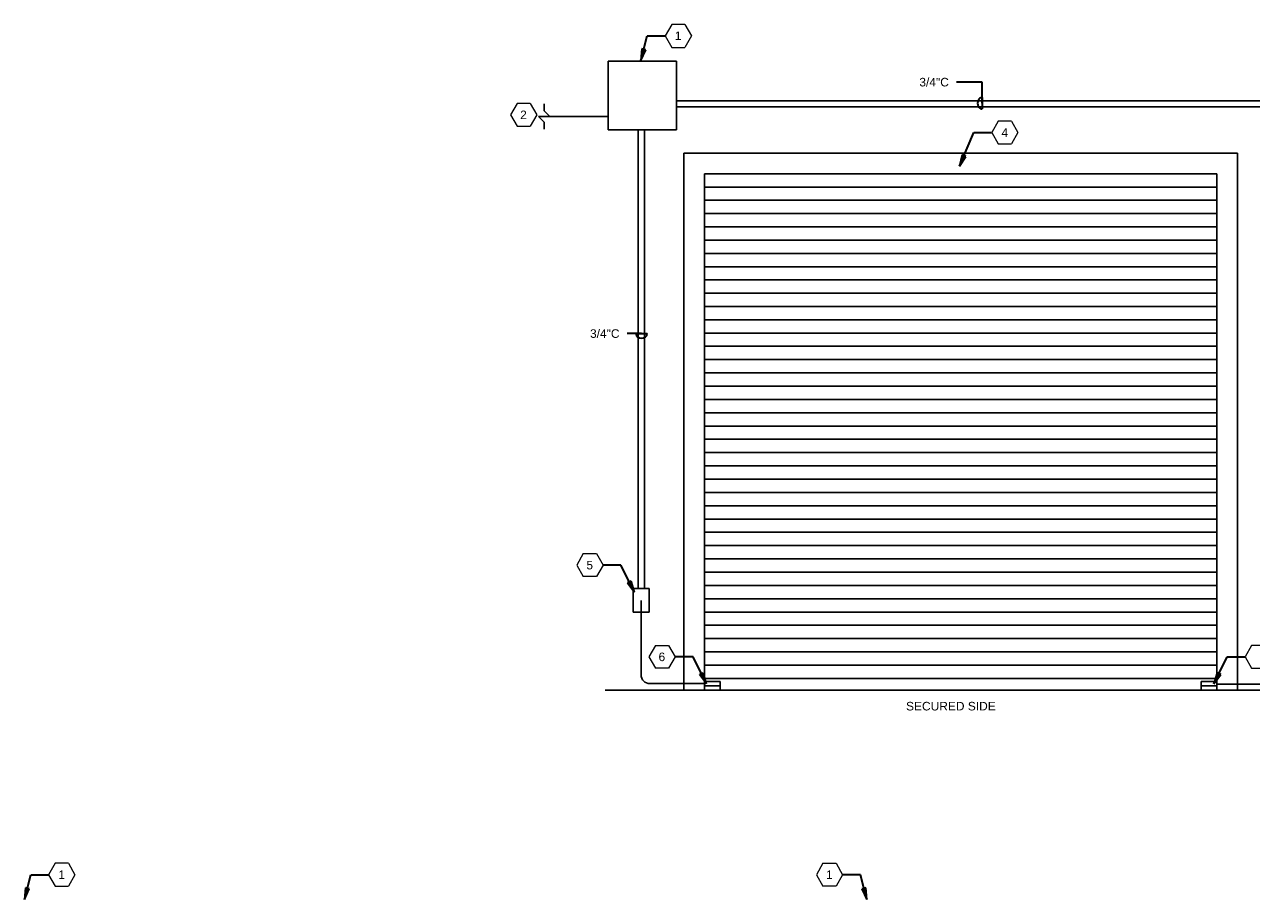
# Model space of a CAD drawing. Header units: inches. Extents: x 40249 to 42765, y -359 to 1438.
# Tile 2 of 3: x 40358 to 41648, y 519 to 1438. Entities that reach past the tile are written whole.
import ezdxf

# ---------------------------------------------------------------- set-up
doc = ezdxf.new("R2010")
doc.units = ezdxf.units.IN
doc.header["$MEASUREMENT"] = 0
for name, color, linetype, lineweight in [('A-ANNO-NOTE', 7, 'Continuous', 9), ('G-ANNO-DIMS', 7, 'Continuous', 35), ('G-ANNO-NOTE', 7, 'Continuous', 35), ('G-ANNO-SYMB', 7, 'Continuous', 30)]:
    doc.layers.add(name, color=color, linetype=linetype, lineweight=lineweight)
doc.styles.add('Arial', font='arial.ttf', dxfattribs={"height": 0.125})

# ---------------------------------------------------------------- blocks, each defined once
blk = doc.blocks.new('Keynote_Symbol_NCS5 - Keyed Note-7718037-MONITORED COILING OVERHEAD DOOR _TYP_')
at = {"layer": 'A-ANNO-NOTE', "lineweight": 20}
for p, q in [((-0.09, 0.125), (-0.162, 0)), ((-0.162, 0), (-0.09, -0.125)), ((0.054, 0.125), (-0.09, 0.125)), ((0.054, 0.125), (0.126, 0)), ((0.126, 0), (0.054, -0.125)), ((-0.09, -0.125), (0.054, -0.125))]:
    blk.add_line(p, q, dxfattribs=at)
blk = doc.blocks.new('Keynote_Symbol_NCS5 - Keyed Note-7726649-MONITORED COILING OVERHEAD DOOR _TYP_')
at = {"layer": 'A-ANNO-NOTE', "lineweight": 20}
for p, q in [((-0.162, 0), (-0.09, 0.125)), ((-0.09, 0.125), (0.054, 0.125)), ((0.126, 0), (0.054, 0.125)), ((0.054, -0.125), (0.126, 0)), ((-0.09, -0.125), (-0.162, 0)), ((0.054, -0.125), (-0.09, -0.125))]:
    blk.add_line(p, q, dxfattribs=at)
blk = doc.blocks.new('Keynote_Symbol_NCS5 - Keyed Note-7718037-SINGLE DOOR ELEVATION ELECTRIC LOCK - CARD READER')
at = {"layer": 'A-ANNO-NOTE', "lineweight": 20}
for p, q in [((-0.09, 0.125), (-0.162, 0)), ((-0.162, 0), (-0.09, -0.125)), ((0.054, 0.125), (-0.09, 0.125)), ((0.054, 0.125), (0.126, 0)), ((0.126, 0), (0.054, -0.125)), ((-0.09, -0.125), (0.054, -0.125))]:
    blk.add_line(p, q, dxfattribs=at)
blk = doc.blocks.new('Keynote_Symbol_NCS5 - Keyed Note-7726649-SINGLE DOOR ELEVATION ELECTRIC LOCK - CARD READER')
at = {"layer": 'A-ANNO-NOTE', "lineweight": 20}
for p, q in [((-0.162, 0), (-0.09, 0.125)), ((-0.09, 0.125), (0.054, 0.125)), ((0.126, 0), (0.054, 0.125)), ((0.054, -0.125), (0.126, 0)), ((-0.09, -0.125), (-0.162, 0)), ((0.054, -0.125), (-0.09, -0.125))]:
    blk.add_line(p, q, dxfattribs=at)

msp = doc.modelspace()

# ---------------------------------------------------------------- hatches: boundary and pattern name
at = {"layer": 'G-ANNO-NOTE'}
for points in [[(41006.3, 1400.2), (41011.3, 1411.3), (41007.2, 1412.4)], [(41341.3, 1289.3), (41348, 1299.5), (41344.1, 1301.1)], [(40999.4, 841.6), (40996, 853.3), (40992.2, 851.4)], [(41075.3, 745.1), (41071.8, 756.8), (41068, 754.9)], [(41608.5, 745.1), (41615.8, 754.9), (41612, 756.8)], [(40358.3, 518.7), (40363.3, 529.8), (40359.2, 530.9)], [(41243.7, 518.7), (41242.8, 530.9), (41238.7, 529.8)]]:
    msp.add_hatch(color=256, dxfattribs=at).paths.add_polyline_path(points)

# ---------------------------------------------------------------- linework, layer by layer
at = {"layer": 'G-ANNO-DIMS'}
for p, q in [((41365, 1377.5), (41337.9, 1377.5)), ((41365, 1355.3), (41365, 1377.5)), ((41365, 1361.3), (41365, 1349.3)), ((41007, 1113.3), (40991.7, 1113.3)), ((41001, 1113.3), (41013, 1113.3))]:
    msp.add_line(p, q, dxfattribs=at)
for centre, major_axis, start_param, end_param in [((41365, 1355.3), (0, 6), 0, 3.141593), ((41007, 1113.3), (6, 0), 3.141593, 6.283185)]:
    msp.add_ellipse(centre, major_axis=major_axis, ratio=0.8, start_param=start_param, end_param=end_param, dxfattribs=at)
at = {"layer": 'G-ANNO-NOTE'}
for p, q in [((41006.3, 1400.2), (41012.9, 1426.2)), ((41012.9, 1426.2), (41031.7, 1426.2)), ((41007.2, 1412.4), (41006.3, 1400.2)), ((41006.3, 1400.2), (41011.3, 1411.3)), ((41011.3, 1411.3), (41007.2, 1412.4)), ((41341.3, 1289.3), (41356.3, 1324.5)), ((41356.3, 1324.5), (41375, 1324.5)), ((41344.1, 1301.1), (41341.3, 1289.3)), ((41341.3, 1289.3), (41348, 1299.5)), ((41348, 1299.5), (41344.1, 1301.1)), ((40985.3, 870.1), (40966.5, 870.1)), ((40999.4, 841.6), (40985.3, 870.1)), ((40996, 853.3), (40992.2, 851.4)), ((40992.2, 851.4), (40999.4, 841.6)), ((41061.1, 773.6), (41042.3, 773.6)), ((41075.3, 745.1), (41061.1, 773.6)), ((41608.5, 745.1), (41622.7, 773.6)), ((41622.7, 773.6), (41641.5, 773.6)), ((41608.5, 745.1), (41615.8, 754.9)), ((41615.8, 754.9), (41612, 756.8)), ((40358.3, 518.7), (40364.9, 544.7)), ((40364.9, 544.7), (40383.6, 544.7)), ((41237.1, 544.7), (41218.3, 544.7)), ((41243.7, 518.7), (41237.1, 544.7)), ((40359.2, 530.9), (40358.3, 518.7)), ((40358.3, 518.7), (40363.3, 529.8)), ((40363.3, 529.8), (40359.2, 530.9)), ((41242.8, 530.9), (41238.7, 529.8)), ((41238.7, 529.8), (41243.7, 518.7)), ((41243.7, 518.7), (41242.8, 530.9))]:
    msp.add_line(p, q, dxfattribs=at)
at = {"layer": 'G-ANNO-SYMB'}
for p, q in [((40971.7, 1399.4), (41043.7, 1399.4)), ((40971.7, 1327.4), (40971.7, 1399.4)), ((41043.7, 1399.4), (41043.7, 1327.4)), ((40904.5, 1347.4), (40904.5, 1354.8)), ((41665.5, 1358), (41043.7, 1358)), ((40910.5, 1341.4), (40904.5, 1347.4)), ((41665.5, 1351.6), (41043.7, 1351.6)), ((40904.5, 1335.4), (40898.5, 1341.4)), ((40898.5, 1341.4), (40910.5, 1341.4)), ((40971.7, 1341.4), (40904.5, 1341.4)), ((40904.5, 1328), (40904.5, 1335.4)), ((41043.7, 1327.4), (40971.7, 1327.4)), ((41003.5, 845.6), (41003.5, 1327.4)), ((41009.9, 845.6), (41009.9, 1327.4)), ((41633.6, 1303), (41051.5, 1303)), ((41051.5, 1303), (41051.5, 738.5)), ((41633.6, 738.5), (41633.6, 1303)), ((41611.9, 1281.3), (41073.2, 1281.3)), ((41073.2, 1281.3), (41073.2, 738.5)), ((41611.9, 738.5), (41611.9, 1281.3)), ((41073.2, 1267.3), (41611.9, 1267.3)), ((41073.2, 1253.4), (41611.9, 1253.4)), ((41073.2, 1239.4), (41611.9, 1239.4)), ((41073.2, 1225.5), (41611.9, 1225.5)), ((41073.2, 1211.5), (41611.9, 1211.5)), ((41073.2, 1197.6), (41611.9, 1197.6)), ((41073.2, 1183.6), (41611.9, 1183.6)), ((41073.2, 1169.6), (41611.9, 1169.6)), ((41073.2, 1155.7), (41611.9, 1155.7)), ((41073.2, 1141.7), (41611.9, 1141.7)), ((41073.2, 1127.8), (41611.9, 1127.8)), ((41073.2, 1113.8), (41611.9, 1113.8)), ((41073.2, 1099.9), (41611.9, 1099.9)), ((41073.2, 1085.9), (41611.9, 1085.9)), ((41073.2, 1071.9), (41611.9, 1071.9)), ((41073.2, 1058), (41611.9, 1058)), ((41073.2, 1044), (41611.9, 1044)), ((41073.2, 1030.1), (41611.9, 1030.1)), ((41073.2, 1016.1), (41611.9, 1016.1)), ((41073.2, 1002.2), (41611.9, 1002.2)), ((41073.2, 988.2), (41611.9, 988.2)), ((41073.2, 974.2), (41611.9, 974.2)), ((41073.2, 960.3), (41611.9, 960.3)), ((41073.2, 946.3), (41611.9, 946.3)), ((41073.2, 932.4), (41611.9, 932.4)), ((41073.2, 918.4), (41611.9, 918.4)), ((41073.2, 904.5), (41611.9, 904.5)), ((41073.2, 890.5), (41611.9, 890.5)), ((41073.2, 876.5), (41611.9, 876.5)), ((40999.4, 841.6), (40996, 853.3)), ((41073.2, 862.6), (41611.9, 862.6)), ((40998.3, 845.6), (41014.8, 845.6)), ((40998.3, 820.7), (40998.3, 845.6)), ((41014.8, 845.6), (41014.8, 820.7)), ((41073.2, 848.6), (41611.9, 848.6)), ((41006.5, 832.9), (41006.5, 754.8)), ((41073.2, 834.7), (41611.9, 834.7)), ((41014.8, 820.7), (40998.3, 820.7)), ((41073.2, 820.7), (41611.9, 820.7)), ((41073.2, 806.8), (41611.9, 806.8)), ((41073.2, 792.8), (41611.9, 792.8)), ((41073.2, 778.8), (41611.9, 778.8)), ((41073.2, 764.9), (41611.9, 764.9)), ((41071.8, 756.8), (41068, 754.9)), ((41068, 754.9), (41075.3, 745.1)), ((41075.3, 745.1), (41071.8, 756.8)), ((41073.2, 750.9), (41611.9, 750.9)), ((41612, 756.8), (41608.5, 745.1)), ((40968.7, 738.5), (41842.3, 738.5)), ((41073.2, 745.6), (41015.7, 745.6)), ((41073.2, 747.8), (41089.7, 747.8)), ((41073.2, 738.5), (41073.2, 747.8)), ((41073.2, 743.2), (41089.7, 743.2)), ((41089.7, 738.5), (41073.2, 738.5)), ((41089.7, 747.8), (41089.7, 738.5)), ((41595.4, 747.8), (41611.9, 747.8)), ((41595.4, 738.5), (41595.4, 747.8)), ((41595.4, 743.2), (41611.9, 743.2)), ((41611.9, 738.5), (41595.4, 738.5)), ((41611.9, 747.8), (41611.9, 738.5)), ((41611.9, 745), (41669.4, 745))]:
    msp.add_line(p, q, dxfattribs=at)
msp.add_arc((41015.7, 754.8), 9.23, 180, 270, dxfattribs=at)

# ---------------------------------------------------------------- block references
at = {"layer": 'G-ANNO-NOTE', "xscale": 96, "yscale": 96, "zscale": 96}
for name, p in [('Keynote_Symbol_NCS5 - Keyed Note-7718037-MONITORED COILING OVERHEAD DOOR _TYP_', (41047.3, 1426)), ('Keynote_Symbol_NCS5 - Keyed Note-7718037-MONITORED COILING OVERHEAD DOOR _TYP_', (40884.7, 1343.2)), ('Keynote_Symbol_NCS5 - Keyed Note-7718037-MONITORED COILING OVERHEAD DOOR _TYP_', (41390.6, 1324.5)), ('Keynote_Symbol_NCS5 - Keyed Note-7718037-MONITORED COILING OVERHEAD DOOR _TYP_', (41657, 773.6)), ('Keynote_Symbol_NCS5 - Keyed Note-7718037-SINGLE DOOR ELEVATION ELECTRIC LOCK - CARD READER', (40399.2, 544.7))]:
    msp.add_blockref(name, p, dxfattribs=at)
at = {"layer": 'G-ANNO-NOTE', "xscale": 96, "yscale": 96, "zscale": 96, "rotation": 180}
for name, p in [('Keynote_Symbol_NCS5 - Keyed Note-7726649-MONITORED COILING OVERHEAD DOOR _TYP_', (40950.9, 870.1)), ('Keynote_Symbol_NCS5 - Keyed Note-7726649-MONITORED COILING OVERHEAD DOOR _TYP_', (41026.7, 773.6)), ('Keynote_Symbol_NCS5 - Keyed Note-7726649-SINGLE DOOR ELEVATION ELECTRIC LOCK - CARD READER', (41202.8, 544.7))]:
    msp.add_blockref(name, p, dxfattribs=at)

# ---------------------------------------------------------------- texts
at = {"layer": 'G-ANNO-DIMS', "char_height": 9, "width": 37.875, "attachment_point": 1, "style": 'Arial'}
for insert in [(41299, 1382), (40952.8, 1117.8)]:
    msp.add_mtext('3/4"C', dxfattribs=dict(at, insert=insert))
at = {"layer": 'G-ANNO-NOTE', "char_height": 9, "attachment_point": 1, "style": 'Arial'}
for s, insert, width in [('1', (41041.9, 1430.7), 8.484), ('2', (40879.3, 1347.6), 8.484), ('4', (41385.3, 1329), 8.484), ('5', (40949, 874.5), 8.484), ('6', (41024.8, 778.1), 8.484), ('SECURED SIDE', (41285, 726.3), 115.746), ('1', (40393.9, 549.2), 8.484), ('1', (41200.9, 549.2), 8.484)]:
    msp.add_mtext(s, dxfattribs=dict(at, insert=insert, width=width))

doc.saveas('drawing.dxf')
